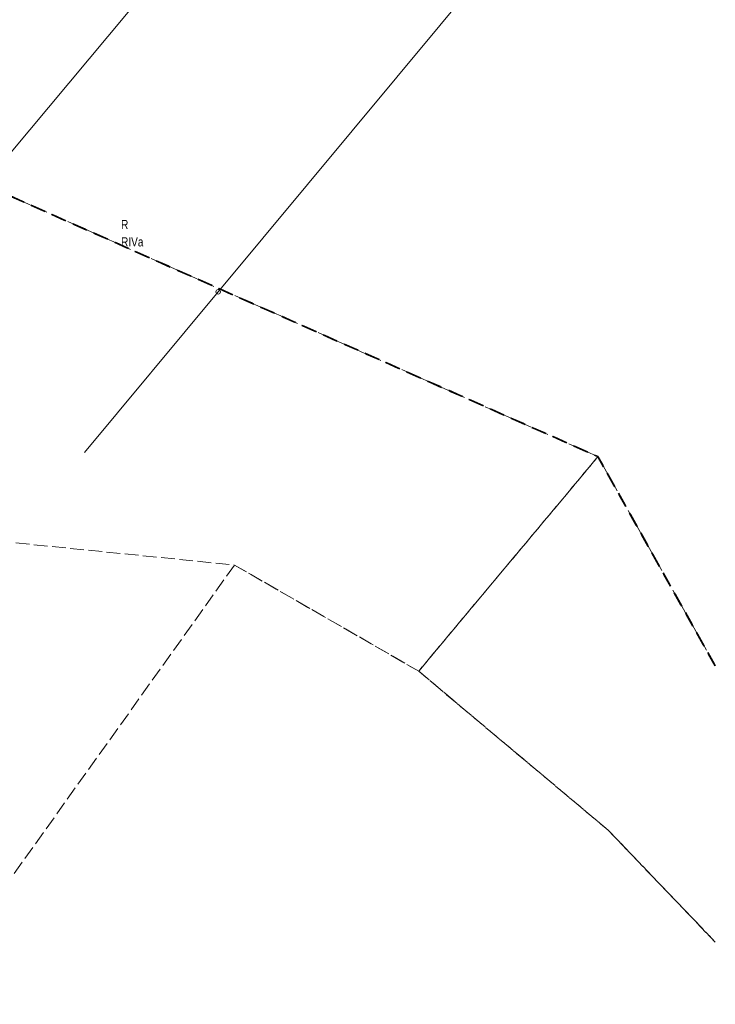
# Model space of a CAD drawing. Header units: metres. Extents: x 6540907 to 6541833, y 5893434 to 5894895.
# Tile 214 of 256: x 6541606 to 6541683, y 5893931 to 5894039. Entities that reach past the tile are written whole.
import ezdxf
from ezdxf.enums import TextEntityAlignment as Align

# ---------------------------------------------------------------- set-up
doc = ezdxf.new("R2010")
doc.units = ezdxf.units.M
doc.header["$MEASUREMENT"] = 0
for name, pattern in [('1.5_1.0', [2.5, 1.5, -1]), ('219-500', [0, 0]), ('egkk-500', [2, 1.5, -0.5])]:
    doc.linetypes.add(name, pattern=pattern)
doc.layers.get('0').update_dxf_attribs({"color": 2, "linetype": 'CONTINUOUS', "lineweight": 5})
for name, color, linetype, lineweight in [('202-punkt graniczny', 251, 'CONTINUOUS', 9), ('209-oznaczenie konturu klasyfikacyjnego', 251, 'CONTINUOUS', 9), ('210-oznaczenie konturu użytku gruntowego', 251, 'CONTINUOUS', 9), ('216-obręb ewidencyjny', 251, 'CONTINUOUS', 9), ('217-kontur klasyfikacyjny', 251, 'CONTINUOUS', 9), ('219-działka ewidencyjna', 152, 'CONTINUOUS', 18)]:
    doc.layers.add(name, color=color, linetype=linetype, lineweight=lineweight)
doc.styles.get("Standard").update_dxf_attribs({"font": 'Arial', "width": 0.75})

# ---------------------------------------------------------------- blocks, each defined once
blk = doc.blocks.new('202')
at = {"color": 0, "linetype": 'Continuous', "lineweight": 0}
blk.add_circle((0, 0), 0.25, dxfattribs=at)

msp = doc.modelspace()

# ---------------------------------------------------------------- linework, layer by layer
at = {"layer": '216-obręb ewidencyjny', "linetype": '1.5_1.0', "lineweight": 35, "flags": 128}
for points in [[(6540907.06, 5893988), (6540917.97, 5893998.72), (6540919.14, 5894000.04), (6540986.55, 5894049.99), (6541000.71, 5894071.73), (6541018.98, 5894099.71), (6541073.42, 5894137.05), (6541168.23, 5894186.97), (6541196.88, 5894188.55), (6541244.66, 5894165.71), (6541308.83, 5894140.8), (6541372.49, 5894155.85), (6541415.18, 5894143.39), (6541528.91, 5894053.47), (6541669.76, 5893991.01), (6541682.61, 5893968.09)], [(6541682.61, 5893968.09), (6541669.76, 5893991.01), (6541528.91, 5894053.47), (6541415.18, 5894143.39), (6541372.49, 5894155.85), (6541308.83, 5894140.8), (6541244.66, 5894165.71), (6541196.88, 5894188.55), (6541168.23, 5894186.97), (6541073.42, 5894137.05), (6541018.98, 5894099.71), (6541000.71, 5894071.73), (6540986.55, 5894049.99), (6540919.14, 5894000.04), (6540917.97, 5893998.72), (6540907.06, 5893988)]]:
    msp.add_lwpolyline(points, dxfattribs=at)
at = {"layer": '217-kontur klasyfikacyjny', "linetype": 'egkk-500', "lineweight": 18, "flags": 128}
for points in [[(6541669.76, 5893991.01), (6541528.91, 5894053.47)], [(6541650.13, 5893967.52), (6541669.76, 5893991.01)], [(6541669.76, 5893991.01), (6541650.13, 5893967.52)], [(6541682.61, 5893968.09), (6541669.76, 5893991.01)], [(6541566.22, 5893985.62), (6541629.97, 5893979.14)], [(6541629.97, 5893979.14), (6541595.6, 5893931.04)], [(6541629.97, 5893979.14), (6541650.13, 5893967.52)], [(6541650.13, 5893967.52), (6541629.97, 5893979.14)], [(6541670.87, 5893950.12), (6541650.13, 5893967.52)], [(6541650.13, 5893967.52), (6541670.87, 5893950.12)], [(6541682.61, 5893937.86), (6541670.87, 5893950.12)], [(6541670.87, 5893950.12), (6541682.61, 5893937.86)]]:
    msp.add_lwpolyline(points, dxfattribs=at)
at = {"layer": '219-działka ewidencyjna', "linetype": '219-500', "lineweight": 18, "flags": 128}
for points in [[(6541669.76, 5894101.25), (6541592.49, 5894008.79)], [(6541628.18, 5894009.06), (6541672.01, 5894061.75)], [(6541613.53, 5893991.46), (6541628.18, 5894009.06)]]:
    msp.add_lwpolyline(points, dxfattribs=at)

# ---------------------------------------------------------------- block references
at = {"layer": '202-punkt graniczny', "linetype": 'Continuous', "lineweight": 18}
msp.add_blockref('202', (6541628.18, 5894009.06), dxfattribs=at)

# ---------------------------------------------------------------- texts
at = {"layer": '209-oznaczenie konturu klasyfikacyjnego', "linetype": 'Continuous', "lineweight": 18, "width": 0.79}
msp.add_text('RIVa', height=1, dxfattribs=at).set_placement((6541617.54, 5894015.03), align=Align.TOP_LEFT)
at = {"layer": '210-oznaczenie konturu użytku gruntowego', "linetype": 'Continuous', "lineweight": 18, "width": 0.79}
msp.add_text('R', height=1, dxfattribs=at).set_placement((6541617.54, 5894015.93))

doc.saveas('drawing.dxf')
